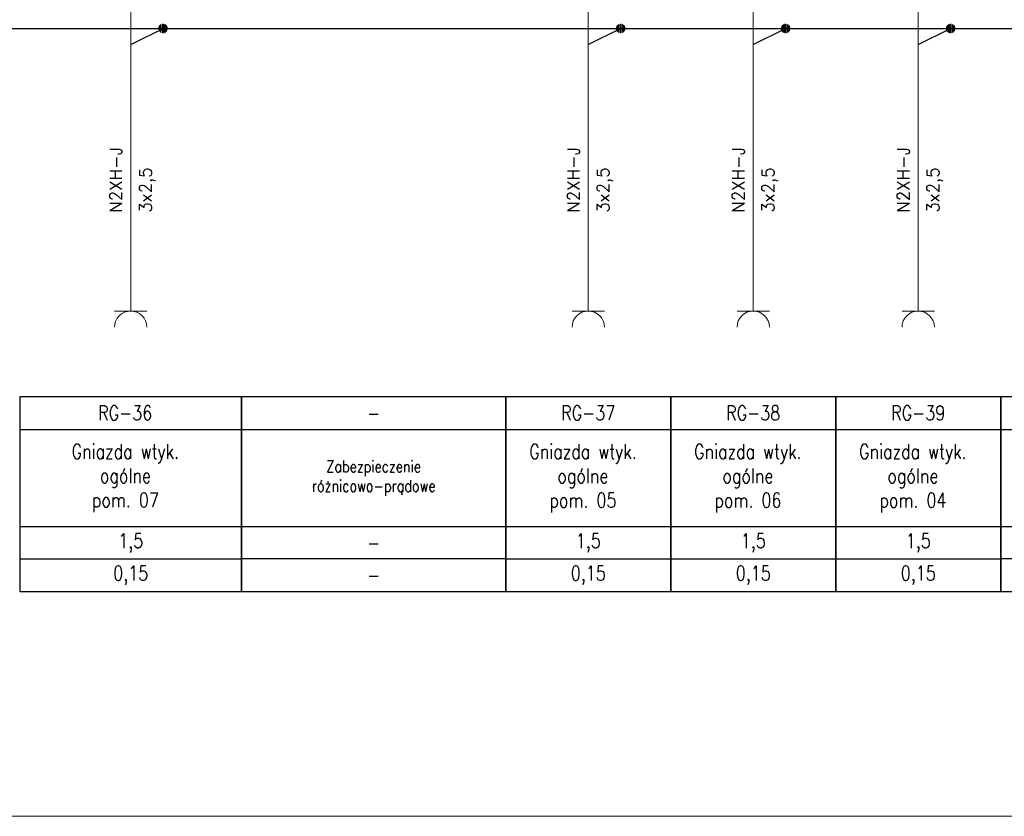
# Model space of a CAD drawing. Header units: millimetres. Extents: x 2505 to 3495, y 1397 to 1684.
# Tile 2 of 59: x 2590 to 2674, y 1397 to 1465. Entities that reach past the tile are written whole.
import ezdxf
from ezdxf.enums import TextEntityAlignment as Align

# ---------------------------------------------------------------- set-up
doc = ezdxf.new("R2010")
doc.units = ezdxf.units.MM
for name, color, linetype, lineweight in [('#elektryczne', 7, 'Continuous', 20), ('EB_PRZEWODY', 3, 'Continuous', 20), ('PRZEWODY', 3, 'Continuous', 20), ('SYMBOL', 3, 'Continuous', 20), ('SZYNY', 1, 'Continuous', 40)]:
    doc.layers.add(name, color=color, linetype=linetype, lineweight=lineweight)
doc.layers.add('E_Opis', color=7, linetype='Continuous')
doc.layers.add('OPIS', color=7, linetype='Continuous')
doc.styles.add('SIMPLEX', font='simplex.shx', dxfattribs={"width": 0.8})

# ---------------------------------------------------------------- blocks, each defined once
blk = doc.blocks.new('*U192')
for p, q in [((-0.64, 0.17), (-0.66, 0.02)), ((-0.64, 0.17), (-0.66, 0.02)), ((-0.64, 0), (-0.66, -0.03)), ((-0.6, 0.28), (-0.64, 0.17)), ((-0.6, 0.28), (-0.64, 0.17)), ((-0.6, 0.14), (-0.64, 0.09)), ((-0.6, 0), (-0.64, 0)), ((-0.51, 0.43), (-0.6, 0.28)), ((-0.51, 0.43), (-0.6, 0.28)), ((-0.51, 0.29), (-0.6, 0.19)), ((-0.51, 0.15), (-0.6, 0.1)), ((-0.51, 0.01), (-0.6, 0)), ((-0.4, 0.52), (-0.51, 0.43)), ((-0.4, 0.52), (-0.51, 0.43)), ((-0.4, 0.41), (-0.51, 0.33)), ((-0.4, 0.29), (-0.51, 0.24)), ((-0.4, 0.17), (-0.51, 0.15)), ((-0.4, 0.06), (-0.51, 0.05)), ((-0.27, 0.61), (-0.4, 0.52)), ((-0.27, 0.61), (-0.4, 0.52)), ((-0.27, 0.5), (-0.4, 0.43)), ((-0.27, 0.38), (-0.4, 0.33)), ((-0.27, 0.27), (-0.4, 0.24)), ((-0.27, 0.16), (-0.4, 0.14)), ((-0.27, 0.05), (-0.4, 0.05)), ((-0.27, 0.61), (-0.27, -0.61)), ((-0.27, 0.61), (-0.27, -0.61)), ((-0.1, 0.66), (0.1, 0.66)), ((-0.1, 0.66), (0.1, 0.66)), ((-0.1, -0.66), (-0.1, 0.66)), ((-0.1, 0.66), (-0.1, -0.66)), ((-0.1, 0.56), (0.1, 0.56)), ((-0.1, 0.46), (0.1, 0.46)), ((-0.1, 0.36), (0.1, 0.36)), ((-0.1, 0.26), (0.1, 0.26)), ((-0.1, 0.15), (0.1, 0.15)), ((-0.1, 0.05), (0.1, 0.05)), ((0.1, -0.66), (0.1, 0.66)), ((0.1, 0.66), (0.1, -0.66)), ((0.27, 0.61), (0.27, -0.61)), ((0.27, 0.61), (0.27, -0.61)), ((0.27, 0.61), (0.4, 0.52)), ((0.27, 0.61), (0.4, 0.52)), ((0.27, 0.5), (0.4, 0.43)), ((0.27, 0.38), (0.4, 0.33)), ((0.27, 0.27), (0.4, 0.24)), ((0.27, 0.16), (0.4, 0.14)), ((0.27, 0.05), (0.4, 0.05)), ((0.4, 0.52), (0.51, 0.43)), ((0.4, 0.52), (0.51, 0.43)), ((0.4, 0.41), (0.51, 0.33)), ((0.4, 0.29), (0.51, 0.24)), ((0.4, 0.17), (0.51, 0.15)), ((0.4, 0.06), (0.51, 0.05)), ((0.51, 0.43), (0.6, 0.28)), ((0.51, 0.43), (0.6, 0.28)), ((0.51, 0.29), (0.6, 0.19)), ((0.51, 0.15), (0.6, 0.1)), ((0.51, 0.01), (0.6, 0)), ((0.6, 0.28), (0.64, 0.17)), ((0.6, 0.28), (0.64, 0.17)), ((0.6, 0.14), (0.64, 0.09)), ((0.6, 0), (0.64, 0)), ((0.64, 0.17), (0.66, 0.02)), ((0.64, 0.17), (0.66, 0.02)), ((0.64, 0), (0.66, -0.03)), ((-0.65, -0.08), (-0.64, -0.17)), ((-0.64, -0.17), (-0.65, -0.08)), ((-0.6, -0.14), (-0.64, -0.08)), ((-0.64, -0.17), (-0.6, -0.28)), ((-0.6, -0.28), (-0.64, -0.17)), ((-0.51, -0.13), (-0.6, -0.09)), ((-0.51, -0.27), (-0.6, -0.18)), ((-0.6, -0.28), (-0.51, -0.41)), ((-0.51, -0.41), (-0.6, -0.28)), ((-0.4, -0.06), (-0.51, -0.04)), ((-0.4, -0.17), (-0.51, -0.13)), ((-0.4, -0.29), (-0.51, -0.23)), ((-0.4, -0.41), (-0.51, -0.32)), ((-0.51, -0.41), (-0.4, -0.52)), ((-0.4, -0.52), (-0.51, -0.41)), ((-0.27, -0.06), (-0.4, -0.05)), ((-0.27, -0.17), (-0.4, -0.14)), ((-0.27, -0.28), (-0.4, -0.24)), ((-0.27, -0.39), (-0.4, -0.33)), ((-0.27, -0.5), (-0.4, -0.43)), ((-0.4, -0.52), (-0.27, -0.61)), ((-0.27, -0.61), (-0.4, -0.52)), ((-0.1, -0.05), (0.1, -0.05)), ((-0.1, -0.15), (0.1, -0.15)), ((-0.1, -0.26), (0.1, -0.26)), ((-0.1, -0.36), (0.1, -0.36)), ((-0.1, -0.46), (0.1, -0.46)), ((-0.1, -0.56), (0.1, -0.56)), ((0.1, -0.66), (-0.1, -0.66)), ((-0.1, -0.66), (0.1, -0.66)), ((0.27, -0.06), (0.4, -0.05)), ((0.27, -0.17), (0.4, -0.14)), ((0.27, -0.28), (0.4, -0.24)), ((0.27, -0.39), (0.4, -0.33)), ((0.27, -0.5), (0.4, -0.43)), ((0.4, -0.52), (0.27, -0.61)), ((0.27, -0.61), (0.4, -0.52)), ((0.4, -0.06), (0.51, -0.04)), ((0.4, -0.17), (0.51, -0.13)), ((0.4, -0.29), (0.51, -0.23)), ((0.4, -0.41), (0.51, -0.32)), ((0.51, -0.41), (0.4, -0.52)), ((0.4, -0.52), (0.51, -0.41)), ((0.51, -0.13), (0.6, -0.09)), ((0.51, -0.27), (0.6, -0.18)), ((0.6, -0.28), (0.51, -0.41)), ((0.51, -0.41), (0.6, -0.28)), ((0.6, -0.14), (0.64, -0.08)), ((0.64, -0.17), (0.6, -0.28)), ((0.6, -0.28), (0.64, -0.17)), ((0.65, -0.08), (0.64, -0.17)), ((0.64, -0.17), (0.65, -0.08))]:
    blk.add_line(p, q)
at = {"ltscale": 5}
blk.add_line((0.66, 0.02), (0.66, -0.08), dxfattribs=at)
blk.add_point((0, 0))
blk = doc.blocks.new('GNIAZDO')
for p, q in [((0, -2), (0, 0)), ((-2, -2), (2, -2))]:
    blk.add_line(p, q)
blk.add_arc((0, -4), 2, 0, 180)
blk = doc.blocks.new('*U196')
for p, q in [((-0.64, 0.17), (-0.66, 0.02)), ((-0.64, 0.17), (-0.66, 0.02)), ((-0.64, 0), (-0.66, -0.03)), ((-0.6, 0.28), (-0.64, 0.17)), ((-0.6, 0.28), (-0.64, 0.17)), ((-0.6, 0.14), (-0.64, 0.09)), ((-0.6, 0), (-0.64, 0)), ((-0.51, 0.43), (-0.6, 0.28)), ((-0.51, 0.43), (-0.6, 0.28)), ((-0.51, 0.29), (-0.6, 0.19)), ((-0.51, 0.15), (-0.6, 0.1)), ((-0.51, 0.01), (-0.6, 0)), ((-0.4, 0.52), (-0.51, 0.43)), ((-0.4, 0.52), (-0.51, 0.43)), ((-0.4, 0.41), (-0.51, 0.33)), ((-0.4, 0.29), (-0.51, 0.24)), ((-0.4, 0.17), (-0.51, 0.15)), ((-0.4, 0.06), (-0.51, 0.05)), ((-0.27, 0.61), (-0.4, 0.52)), ((-0.27, 0.61), (-0.4, 0.52)), ((-0.27, 0.5), (-0.4, 0.43)), ((-0.27, 0.38), (-0.4, 0.33)), ((-0.27, 0.27), (-0.4, 0.24)), ((-0.27, 0.16), (-0.4, 0.14)), ((-0.27, 0.05), (-0.4, 0.05)), ((-0.27, 0.61), (-0.27, -0.61)), ((-0.27, 0.61), (-0.27, -0.61)), ((-0.1, 0.66), (0.1, 0.66)), ((-0.1, 0.66), (0.1, 0.66)), ((-0.1, -0.66), (-0.1, 0.66)), ((-0.1, 0.66), (-0.1, -0.66)), ((-0.1, 0.56), (0.1, 0.56)), ((-0.1, 0.46), (0.1, 0.46)), ((-0.1, 0.36), (0.1, 0.36)), ((-0.1, 0.26), (0.1, 0.26)), ((-0.1, 0.15), (0.1, 0.15)), ((-0.1, 0.05), (0.1, 0.05)), ((0.1, -0.66), (0.1, 0.66)), ((0.1, 0.66), (0.1, -0.66)), ((0.27, 0.61), (0.27, -0.61)), ((0.27, 0.61), (0.27, -0.61)), ((0.27, 0.61), (0.4, 0.52)), ((0.27, 0.61), (0.4, 0.52)), ((0.27, 0.5), (0.4, 0.43)), ((0.27, 0.38), (0.4, 0.33)), ((0.27, 0.27), (0.4, 0.24)), ((0.27, 0.16), (0.4, 0.14)), ((0.27, 0.05), (0.4, 0.05)), ((0.4, 0.52), (0.51, 0.43)), ((0.4, 0.52), (0.51, 0.43)), ((0.4, 0.41), (0.51, 0.33)), ((0.4, 0.29), (0.51, 0.24)), ((0.4, 0.17), (0.51, 0.15)), ((0.4, 0.06), (0.51, 0.05)), ((0.51, 0.43), (0.6, 0.28)), ((0.51, 0.43), (0.6, 0.28)), ((0.51, 0.29), (0.6, 0.19)), ((0.51, 0.15), (0.6, 0.1)), ((0.51, 0.01), (0.6, 0)), ((0.6, 0.28), (0.64, 0.17)), ((0.6, 0.28), (0.64, 0.17)), ((0.6, 0.14), (0.64, 0.09)), ((0.6, 0), (0.64, 0)), ((0.64, 0.17), (0.66, 0.02)), ((0.64, 0.17), (0.66, 0.02)), ((0.64, 0), (0.66, -0.03)), ((-0.65, -0.08), (-0.64, -0.17)), ((-0.64, -0.17), (-0.65, -0.08)), ((-0.6, -0.14), (-0.64, -0.08)), ((-0.64, -0.17), (-0.6, -0.28)), ((-0.6, -0.28), (-0.64, -0.17)), ((-0.51, -0.13), (-0.6, -0.09)), ((-0.51, -0.27), (-0.6, -0.18)), ((-0.6, -0.28), (-0.51, -0.41)), ((-0.51, -0.41), (-0.6, -0.28)), ((-0.4, -0.06), (-0.51, -0.04)), ((-0.4, -0.17), (-0.51, -0.13)), ((-0.4, -0.29), (-0.51, -0.23)), ((-0.4, -0.41), (-0.51, -0.32)), ((-0.51, -0.41), (-0.4, -0.52)), ((-0.4, -0.52), (-0.51, -0.41)), ((-0.27, -0.06), (-0.4, -0.05)), ((-0.27, -0.17), (-0.4, -0.14)), ((-0.27, -0.28), (-0.4, -0.24)), ((-0.27, -0.39), (-0.4, -0.33)), ((-0.27, -0.5), (-0.4, -0.43)), ((-0.4, -0.52), (-0.27, -0.61)), ((-0.27, -0.61), (-0.4, -0.52)), ((-0.1, -0.05), (0.1, -0.05)), ((-0.1, -0.15), (0.1, -0.15)), ((-0.1, -0.26), (0.1, -0.26)), ((-0.1, -0.36), (0.1, -0.36)), ((-0.1, -0.46), (0.1, -0.46)), ((-0.1, -0.56), (0.1, -0.56)), ((0.1, -0.66), (-0.1, -0.66)), ((-0.1, -0.66), (0.1, -0.66)), ((0.27, -0.06), (0.4, -0.05)), ((0.27, -0.17), (0.4, -0.14)), ((0.27, -0.28), (0.4, -0.24)), ((0.27, -0.39), (0.4, -0.33)), ((0.27, -0.5), (0.4, -0.43)), ((0.4, -0.52), (0.27, -0.61)), ((0.27, -0.61), (0.4, -0.52)), ((0.4, -0.06), (0.51, -0.04)), ((0.4, -0.17), (0.51, -0.13)), ((0.4, -0.29), (0.51, -0.23)), ((0.4, -0.41), (0.51, -0.32)), ((0.51, -0.41), (0.4, -0.52)), ((0.4, -0.52), (0.51, -0.41)), ((0.51, -0.13), (0.6, -0.09)), ((0.51, -0.27), (0.6, -0.18)), ((0.6, -0.28), (0.51, -0.41)), ((0.51, -0.41), (0.6, -0.28)), ((0.6, -0.14), (0.64, -0.08)), ((0.64, -0.17), (0.6, -0.28)), ((0.6, -0.28), (0.64, -0.17)), ((0.65, -0.08), (0.64, -0.17)), ((0.64, -0.17), (0.65, -0.08))]:
    blk.add_line(p, q)
at = {"ltscale": 5}
blk.add_line((0.66, 0.02), (0.66, -0.08), dxfattribs=at)
blk.add_point((0, 0))
blk = doc.blocks.new('*U197')
for p, q in [((-0.64, 0.17), (-0.66, 0.02)), ((-0.64, 0.17), (-0.66, 0.02)), ((-0.64, 0), (-0.66, -0.03)), ((-0.6, 0.28), (-0.64, 0.17)), ((-0.6, 0.28), (-0.64, 0.17)), ((-0.6, 0.14), (-0.64, 0.09)), ((-0.6, 0), (-0.64, 0)), ((-0.51, 0.43), (-0.6, 0.28)), ((-0.51, 0.43), (-0.6, 0.28)), ((-0.51, 0.29), (-0.6, 0.19)), ((-0.51, 0.15), (-0.6, 0.1)), ((-0.51, 0.01), (-0.6, 0)), ((-0.4, 0.52), (-0.51, 0.43)), ((-0.4, 0.52), (-0.51, 0.43)), ((-0.4, 0.41), (-0.51, 0.33)), ((-0.4, 0.29), (-0.51, 0.24)), ((-0.4, 0.17), (-0.51, 0.15)), ((-0.4, 0.06), (-0.51, 0.05)), ((-0.27, 0.61), (-0.4, 0.52)), ((-0.27, 0.61), (-0.4, 0.52)), ((-0.27, 0.5), (-0.4, 0.43)), ((-0.27, 0.38), (-0.4, 0.33)), ((-0.27, 0.27), (-0.4, 0.24)), ((-0.27, 0.16), (-0.4, 0.14)), ((-0.27, 0.05), (-0.4, 0.05)), ((-0.27, 0.61), (-0.27, -0.61)), ((-0.27, 0.61), (-0.27, -0.61)), ((-0.1, 0.66), (0.1, 0.66)), ((-0.1, 0.66), (0.1, 0.66)), ((-0.1, -0.66), (-0.1, 0.66)), ((-0.1, 0.66), (-0.1, -0.66)), ((-0.1, 0.56), (0.1, 0.56)), ((-0.1, 0.46), (0.1, 0.46)), ((-0.1, 0.36), (0.1, 0.36)), ((-0.1, 0.26), (0.1, 0.26)), ((-0.1, 0.15), (0.1, 0.15)), ((-0.1, 0.05), (0.1, 0.05)), ((0.1, -0.66), (0.1, 0.66)), ((0.1, 0.66), (0.1, -0.66)), ((0.27, 0.61), (0.27, -0.61)), ((0.27, 0.61), (0.27, -0.61)), ((0.27, 0.61), (0.4, 0.52)), ((0.27, 0.61), (0.4, 0.52)), ((0.27, 0.5), (0.4, 0.43)), ((0.27, 0.38), (0.4, 0.33)), ((0.27, 0.27), (0.4, 0.24)), ((0.27, 0.16), (0.4, 0.14)), ((0.27, 0.05), (0.4, 0.05)), ((0.4, 0.52), (0.51, 0.43)), ((0.4, 0.52), (0.51, 0.43)), ((0.4, 0.41), (0.51, 0.33)), ((0.4, 0.29), (0.51, 0.24)), ((0.4, 0.17), (0.51, 0.15)), ((0.4, 0.06), (0.51, 0.05)), ((0.51, 0.43), (0.6, 0.28)), ((0.51, 0.43), (0.6, 0.28)), ((0.51, 0.29), (0.6, 0.19)), ((0.51, 0.15), (0.6, 0.1)), ((0.51, 0.01), (0.6, 0)), ((0.6, 0.28), (0.64, 0.17)), ((0.6, 0.28), (0.64, 0.17)), ((0.6, 0.14), (0.64, 0.09)), ((0.6, 0), (0.64, 0)), ((0.64, 0.17), (0.66, 0.02)), ((0.64, 0.17), (0.66, 0.02)), ((0.64, 0), (0.66, -0.03)), ((-0.65, -0.08), (-0.64, -0.17)), ((-0.64, -0.17), (-0.65, -0.08)), ((-0.6, -0.14), (-0.64, -0.08)), ((-0.64, -0.17), (-0.6, -0.28)), ((-0.6, -0.28), (-0.64, -0.17)), ((-0.51, -0.13), (-0.6, -0.09)), ((-0.51, -0.27), (-0.6, -0.18)), ((-0.6, -0.28), (-0.51, -0.41)), ((-0.51, -0.41), (-0.6, -0.28)), ((-0.4, -0.06), (-0.51, -0.04)), ((-0.4, -0.17), (-0.51, -0.13)), ((-0.4, -0.29), (-0.51, -0.23)), ((-0.4, -0.41), (-0.51, -0.32)), ((-0.51, -0.41), (-0.4, -0.52)), ((-0.4, -0.52), (-0.51, -0.41)), ((-0.27, -0.06), (-0.4, -0.05)), ((-0.27, -0.17), (-0.4, -0.14)), ((-0.27, -0.28), (-0.4, -0.24)), ((-0.27, -0.39), (-0.4, -0.33)), ((-0.27, -0.5), (-0.4, -0.43)), ((-0.4, -0.52), (-0.27, -0.61)), ((-0.27, -0.61), (-0.4, -0.52)), ((-0.1, -0.05), (0.1, -0.05)), ((-0.1, -0.15), (0.1, -0.15)), ((-0.1, -0.26), (0.1, -0.26)), ((-0.1, -0.36), (0.1, -0.36)), ((-0.1, -0.46), (0.1, -0.46)), ((-0.1, -0.56), (0.1, -0.56)), ((0.1, -0.66), (-0.1, -0.66)), ((-0.1, -0.66), (0.1, -0.66)), ((0.27, -0.06), (0.4, -0.05)), ((0.27, -0.17), (0.4, -0.14)), ((0.27, -0.28), (0.4, -0.24)), ((0.27, -0.39), (0.4, -0.33)), ((0.27, -0.5), (0.4, -0.43)), ((0.4, -0.52), (0.27, -0.61)), ((0.27, -0.61), (0.4, -0.52)), ((0.4, -0.06), (0.51, -0.04)), ((0.4, -0.17), (0.51, -0.13)), ((0.4, -0.29), (0.51, -0.23)), ((0.4, -0.41), (0.51, -0.32)), ((0.51, -0.41), (0.4, -0.52)), ((0.4, -0.52), (0.51, -0.41)), ((0.51, -0.13), (0.6, -0.09)), ((0.51, -0.27), (0.6, -0.18)), ((0.6, -0.28), (0.51, -0.41)), ((0.51, -0.41), (0.6, -0.28)), ((0.6, -0.14), (0.64, -0.08)), ((0.64, -0.17), (0.6, -0.28)), ((0.6, -0.28), (0.64, -0.17)), ((0.65, -0.08), (0.64, -0.17)), ((0.64, -0.17), (0.65, -0.08))]:
    blk.add_line(p, q)
at = {"ltscale": 5}
blk.add_line((0.66, 0.02), (0.66, -0.08), dxfattribs=at)
blk.add_point((0, 0))
blk = doc.blocks.new('*U200')
for p, q in [((-0.64, 0.17), (-0.66, 0.02)), ((-0.64, 0.17), (-0.66, 0.02)), ((-0.64, 0), (-0.66, -0.03)), ((-0.6, 0.28), (-0.64, 0.17)), ((-0.6, 0.28), (-0.64, 0.17)), ((-0.6, 0.14), (-0.64, 0.09)), ((-0.6, 0), (-0.64, 0)), ((-0.51, 0.43), (-0.6, 0.28)), ((-0.51, 0.43), (-0.6, 0.28)), ((-0.51, 0.29), (-0.6, 0.19)), ((-0.51, 0.15), (-0.6, 0.1)), ((-0.51, 0.01), (-0.6, 0)), ((-0.4, 0.52), (-0.51, 0.43)), ((-0.4, 0.52), (-0.51, 0.43)), ((-0.4, 0.41), (-0.51, 0.33)), ((-0.4, 0.29), (-0.51, 0.24)), ((-0.4, 0.17), (-0.51, 0.15)), ((-0.4, 0.06), (-0.51, 0.05)), ((-0.27, 0.61), (-0.4, 0.52)), ((-0.27, 0.61), (-0.4, 0.52)), ((-0.27, 0.5), (-0.4, 0.43)), ((-0.27, 0.38), (-0.4, 0.33)), ((-0.27, 0.27), (-0.4, 0.24)), ((-0.27, 0.16), (-0.4, 0.14)), ((-0.27, 0.05), (-0.4, 0.05)), ((-0.27, 0.61), (-0.27, -0.61)), ((-0.27, 0.61), (-0.27, -0.61)), ((-0.1, 0.66), (0.1, 0.66)), ((-0.1, 0.66), (0.1, 0.66)), ((-0.1, -0.66), (-0.1, 0.66)), ((-0.1, 0.66), (-0.1, -0.66)), ((-0.1, 0.56), (0.1, 0.56)), ((-0.1, 0.46), (0.1, 0.46)), ((-0.1, 0.36), (0.1, 0.36)), ((-0.1, 0.26), (0.1, 0.26)), ((-0.1, 0.15), (0.1, 0.15)), ((-0.1, 0.05), (0.1, 0.05)), ((0.1, -0.66), (0.1, 0.66)), ((0.1, 0.66), (0.1, -0.66)), ((0.27, 0.61), (0.27, -0.61)), ((0.27, 0.61), (0.27, -0.61)), ((0.27, 0.61), (0.4, 0.52)), ((0.27, 0.61), (0.4, 0.52)), ((0.27, 0.5), (0.4, 0.43)), ((0.27, 0.38), (0.4, 0.33)), ((0.27, 0.27), (0.4, 0.24)), ((0.27, 0.16), (0.4, 0.14)), ((0.27, 0.05), (0.4, 0.05)), ((0.4, 0.52), (0.51, 0.43)), ((0.4, 0.52), (0.51, 0.43)), ((0.4, 0.41), (0.51, 0.33)), ((0.4, 0.29), (0.51, 0.24)), ((0.4, 0.17), (0.51, 0.15)), ((0.4, 0.06), (0.51, 0.05)), ((0.51, 0.43), (0.6, 0.28)), ((0.51, 0.43), (0.6, 0.28)), ((0.51, 0.29), (0.6, 0.19)), ((0.51, 0.15), (0.6, 0.1)), ((0.51, 0.01), (0.6, 0)), ((0.6, 0.28), (0.64, 0.17)), ((0.6, 0.28), (0.64, 0.17)), ((0.6, 0.14), (0.64, 0.09)), ((0.6, 0), (0.64, 0)), ((0.64, 0.17), (0.66, 0.02)), ((0.64, 0.17), (0.66, 0.02)), ((0.64, 0), (0.66, -0.03)), ((-0.65, -0.08), (-0.64, -0.17)), ((-0.64, -0.17), (-0.65, -0.08)), ((-0.6, -0.14), (-0.64, -0.08)), ((-0.64, -0.17), (-0.6, -0.28)), ((-0.6, -0.28), (-0.64, -0.17)), ((-0.51, -0.13), (-0.6, -0.09)), ((-0.51, -0.27), (-0.6, -0.18)), ((-0.6, -0.28), (-0.51, -0.41)), ((-0.51, -0.41), (-0.6, -0.28)), ((-0.4, -0.06), (-0.51, -0.04)), ((-0.4, -0.17), (-0.51, -0.13)), ((-0.4, -0.29), (-0.51, -0.23)), ((-0.4, -0.41), (-0.51, -0.32)), ((-0.51, -0.41), (-0.4, -0.52)), ((-0.4, -0.52), (-0.51, -0.41)), ((-0.27, -0.06), (-0.4, -0.05)), ((-0.27, -0.17), (-0.4, -0.14)), ((-0.27, -0.28), (-0.4, -0.24)), ((-0.27, -0.39), (-0.4, -0.33)), ((-0.27, -0.5), (-0.4, -0.43)), ((-0.4, -0.52), (-0.27, -0.61)), ((-0.27, -0.61), (-0.4, -0.52)), ((-0.1, -0.05), (0.1, -0.05)), ((-0.1, -0.15), (0.1, -0.15)), ((-0.1, -0.26), (0.1, -0.26)), ((-0.1, -0.36), (0.1, -0.36)), ((-0.1, -0.46), (0.1, -0.46)), ((-0.1, -0.56), (0.1, -0.56)), ((0.1, -0.66), (-0.1, -0.66)), ((-0.1, -0.66), (0.1, -0.66)), ((0.27, -0.06), (0.4, -0.05)), ((0.27, -0.17), (0.4, -0.14)), ((0.27, -0.28), (0.4, -0.24)), ((0.27, -0.39), (0.4, -0.33)), ((0.27, -0.5), (0.4, -0.43)), ((0.4, -0.52), (0.27, -0.61)), ((0.27, -0.61), (0.4, -0.52)), ((0.4, -0.06), (0.51, -0.04)), ((0.4, -0.17), (0.51, -0.13)), ((0.4, -0.29), (0.51, -0.23)), ((0.4, -0.41), (0.51, -0.32)), ((0.51, -0.41), (0.4, -0.52)), ((0.4, -0.52), (0.51, -0.41)), ((0.51, -0.13), (0.6, -0.09)), ((0.51, -0.27), (0.6, -0.18)), ((0.6, -0.28), (0.51, -0.41)), ((0.51, -0.41), (0.6, -0.28)), ((0.6, -0.14), (0.64, -0.08)), ((0.64, -0.17), (0.6, -0.28)), ((0.6, -0.28), (0.64, -0.17)), ((0.65, -0.08), (0.64, -0.17)), ((0.64, -0.17), (0.65, -0.08))]:
    blk.add_line(p, q)
at = {"ltscale": 5}
blk.add_line((0.66, 0.02), (0.66, -0.08), dxfattribs=at)
blk.add_point((0, 0))

msp = doc.modelspace()

# ---------------------------------------------------------------- linework, layer by layer
at = {"layer": '#elektryczne'}
msp.add_lwpolyline([(3494.655, 1396.928), (2504.655, 1396.928), (2504.655, 1683.928), (3494.655, 1683.928)], dxfattribs=at)
at = {"layer": 'EB_PRZEWODY', "lineweight": -3, "ltscale": 5}
for p, q in [((2599.236, 1462.947), (2602.008, 1464.333)), ((2638.382, 1462.947), (2641.154, 1464.333)), ((2652.495, 1462.947), (2655.267, 1464.333)), ((2666.608, 1462.947), (2669.38, 1464.333))]:
    msp.add_line(p, q, dxfattribs=at)
at = {"layer": 'OPIS', "lineweight": -3}
for p, q in [((2589.743, 1430.034), (2608.731, 1430.034)), ((2589.742, 1421.718), (2608.731, 1421.718))]:
    msp.add_line(p, q, dxfattribs=at)
at = {"layer": 'OPIS'}
for p, q in [((2608.731, 1430.034), (2631.326, 1430.034)), ((2631.327, 1430.018), (2645.439, 1430.018)), ((2645.439, 1430.018), (2659.552, 1430.018)), ((2659.552, 1430.018), (2673.665, 1430.018)), ((2673.664, 1430.034), (2696.259, 1430.034)), ((2608.731, 1421.718), (2631.326, 1421.718)), ((2631.326, 1421.718), (2645.438, 1421.718)), ((2645.438, 1421.718), (2659.551, 1421.718)), ((2659.551, 1421.718), (2673.664, 1421.718)), ((2673.664, 1421.718), (2696.259, 1421.718))]:
    msp.add_line(p, q, dxfattribs=at)
at = {"layer": 'OPIS', "lineweight": -3, "ltscale": 5}
msp.add_line((2589.742, 1418.947), (2608.731, 1418.947), dxfattribs=at)
at = {"layer": 'OPIS', "ltscale": 5}
for p, q in [((2631.326, 1418.946), (2608.731, 1418.946)), ((2631.326, 1418.947), (2645.438, 1418.947)), ((2645.438, 1418.947), (2659.551, 1418.947)), ((2659.551, 1418.947), (2673.664, 1418.947)), ((2696.259, 1418.946), (2673.664, 1418.946))]:
    msp.add_line(p, q, dxfattribs=at)
at = {"layer": 'OPIS', "lineweight": -3}
msp.add_lwpolyline([(2589.742, 1416.175), (2608.731, 1416.175), (2608.731, 1432.806), (2589.742, 1432.806)], close=True, dxfattribs=at)
at = {"layer": 'OPIS'}
for points in [[(2608.731, 1416.175), (2631.326, 1416.175), (2631.326, 1432.806), (2608.731, 1432.806)], [(2631.326, 1416.175), (2645.438, 1416.175), (2645.438, 1432.806), (2631.326, 1432.806)], [(2645.438, 1416.175), (2659.551, 1416.175), (2659.551, 1432.806), (2645.438, 1432.806)], [(2659.551, 1416.175), (2673.664, 1416.175), (2673.664, 1432.806), (2659.551, 1432.806)], [(2673.664, 1416.175), (2696.259, 1416.175), (2696.259, 1432.806), (2673.664, 1432.806)]]:
    msp.add_lwpolyline(points, close=True, dxfattribs=at)
at = {"layer": 'PRZEWODY'}
for p, q in [((2638.382, 1495.564), (2638.382, 1441.541)), ((2652.495, 1495.564), (2652.495, 1441.541)), ((2666.608, 1495.564), (2666.608, 1441.541)), ((2599.236, 1488.699), (2599.236, 1441.541))]:
    msp.add_line(p, q, dxfattribs=at)
at = {"layer": 'SZYNY', "color": 4, "lineweight": -3}
msp.add_line((2553.703, 1464.335), (3301.29, 1464.335), dxfattribs=at)

# ---------------------------------------------------------------- block references
at = {"layer": 'EB_PRZEWODY', "lineweight": -3, "ltscale": 5, "xscale": 0.5544000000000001, "yscale": 0.5544000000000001, "zscale": 0.5544000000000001}
for name, p in [('*U192', (2602.008, 1464.333)), ('*U196', (2641.154, 1464.333)), ('*U197', (2655.267, 1464.333)), ('*U200', (2669.38, 1464.333))]:
    msp.add_blockref(name, p, dxfattribs=at)
at = {"layer": 'SYMBOL', "xscale": 0.693, "yscale": 0.693, "zscale": 0.693}
for p in [(2599.236, 1441.541), (2638.382, 1441.541), (2652.495, 1441.541), (2666.608, 1441.541)]:
    msp.add_blockref('GNIAZDO', p, dxfattribs=at)

# ---------------------------------------------------------------- texts
at = {"layer": 'E_Opis', "lineweight": -3, "char_height": 1.2474, "attachment_point": 5, "style": 'SIMPLEX'}
for s, insert, width in [('RG-36', (2598.779, 1431.437), 14.11269), ('Gniazda wtyk.\\Pogólne\\Ppom.^I07', (2598.78, 1425.86), 14.11269), ('Gniazda wtyk.\\Pogólne\\Ppom.^I05', (2637.927, 1425.844), 14.78093), ('Gniazda wtyk.\\Pogólne\\Ppom.^I06', (2652.039, 1425.844), 14.78093), ('Gniazda wtyk.\\Pogólne\\Ppom.^I04', (2666.152, 1425.844), 14.78093)]:
    msp.add_mtext(s, dxfattribs=dict(at, insert=insert, width=width))
at = {"layer": 'E_Opis', "attachment_point": 5, "style": 'SIMPLEX'}
for s, insert, char_height, width in [('RG-37', (2638.382, 1431.437), 1.2474, 14.11269), ('RG-38', (2652.495, 1431.437), 1.2474, 14.11269), ('RG-39', (2666.608, 1431.437), 1.2474, 14.11269), ('-', (2620.028, 1431.412), 1.247, 22.595), ('\\pxqc;Zabezpieczenie\\Próżnicowo-prądowe', (2620.028, 1425.86), 1, 22.595), ('\\pxqc;1,5', (2599.237, 1420.316), 1.2474, 14.11269), ('\\pxqc;-', (2620.028, 1420.333), 1.2474, 22.595), ('\\pxqc;1,5', (2638.383, 1420.316), 1.2474, 14.11269), ('\\pxqc;1,5', (2652.496, 1420.316), 1.2474, 14.11269), ('\\pxqc;1,5', (2666.608, 1420.316), 1.2474, 14.11269), ('\\pxqc;0,15', (2599.237, 1417.544), 1.2474, 14.11269), ('\\pxqc;0,15', (2638.383, 1417.544), 1.2474, 14.11269), ('\\pxqc;0,15', (2652.496, 1417.544), 1.2474, 14.11269), ('\\pxqc;0,15', (2666.608, 1417.544), 1.2474, 14.11269), ('\\pxqc;-', (2620.028, 1417.561), 1.2474, 22.595)]:
    msp.add_mtext(s, dxfattribs=dict(at, insert=insert, char_height=char_height, width=width))
at = {"layer": 'OPIS', "style": 'SIMPLEX'}
for p in [(2598.486, 1448.574), (2637.632, 1448.574), (2651.745, 1448.574), (2665.858, 1448.574)]:
    msp.add_text('N2XH-J', height=1.0395, rotation=90, dxfattribs=at).set_placement(p)
for p in [(2599.986, 1448.574), (2639.132, 1448.574), (2653.245, 1448.574), (2667.358, 1448.574)]:
    msp.add_text('3x2,5', height=1.0395, rotation=90, dxfattribs=at).set_placement(p, align=Align.TOP_LEFT)

doc.saveas('drawing.dxf')
